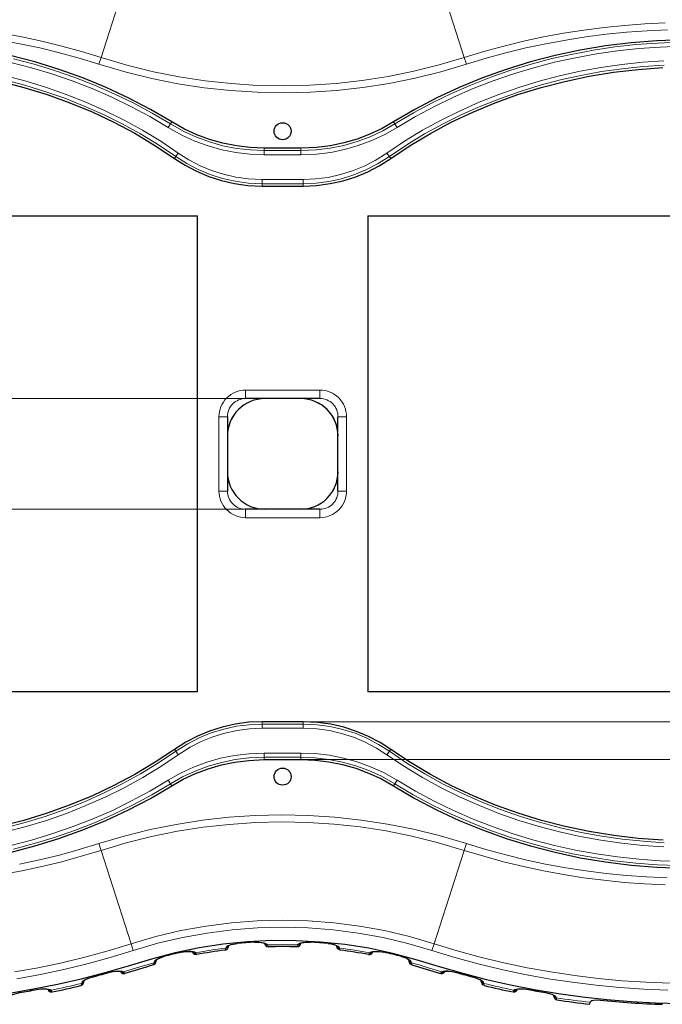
# Model space of a CAD drawing. Header units: millimetres. Extents: x 0 to 594, y 0 to 840.
# Tile 28 of 33: x 216 to 292, y 663 to 779. Entities that reach past the tile are written whole.
import ezdxf

# ---------------------------------------------------------------- set-up
doc = ezdxf.new("R2010")
doc.units = ezdxf.units.MM
doc.styles.add('Default', font='txt')
doc.dimstyles.new('ISO', dxfattribs={"dimtxt": 3.5, "dimasz": 4.375, "dimexe": 2.1, "dimexo": 1.05, "dimgap": 1.75, "dimtad": 1, "dimdsep": 46, "dimtxsty": 'Default', "dimblk": 'CLOSED', "dimcen": 0.09, "dimclrt": 13, "dimadec": 0, "dimazin": 0, "dimtfac": 0.4, "dimtdec": 3, "dimtofl": 0, "dimtmove": 0, "dimatfit": 3, "dimldrblk": 'CLOSED', "dimfxl": 0, "dimtolj": 1, "dimarcsym": 0})

# ---------------------------------------------------------------- blocks, each defined once
blk = doc.blocks.new('_CLOSED')
at = {"color": 0, "linetype": 'ByBlock', "lineweight": -2}
for p, q in [((-1, 0.166667), (0, 0)), ((-1, 0.166667), (-1, -0.166667)), ((0, 0), (-1, -0.166667)), ((0, 0), (-1, 0))]:
    blk.add_line(p, q, dxfattribs=at)
blk = doc.blocks.new('*D54')
at = {"color": 0, "linetype": 'Continuous', "lineweight": -2}
for p, q in [((245.92, 734.31), (85.5, 734.31)), ((87.6, 729.94), (87.6, 725.69)), ((245.92, 721.31), (85.5, 721.31))]:
    blk.add_line(p, q, dxfattribs=at)
at = {"layer": 'Defpoints', "color": 0}
for p in [(246.97, 734.31), (87.6, 721.31), (246.97, 721.31)]:
    blk.add_point(p, dxfattribs=at)
at = {"color": 0, "lineweight": -2, "xscale": 4.375, "yscale": 4.375, "zscale": 4.375}
for p, rotation in [((87.6, 734.31), 90), ((87.6, 721.31), 270)]:
    blk.add_blockref('_CLOSED', p, dxfattribs=dict(at, rotation=rotation))
at = {"color": 0, "lineweight": 0, "insert": (84.1, 727.81), "char_height": 3.5, "attachment_point": 5, "rotation": 90, "style": 'Default'}
blk.add_mtext('\\A1;13', dxfattribs=at)
blk = doc.blocks.new('*D55')
at = {"color": 0, "linetype": 'Continuous', "lineweight": -2}
for p, q in [((430.69, 700.68), (430.69, 705.06)), ((248.01, 696.31), (432.79, 696.31)), ((248.01, 691.85), (432.79, 691.85)), ((430.69, 691.85), (430.69, 674.63)), ((430.69, 687.48), (430.69, 683.1))]:
    blk.add_line(p, q, dxfattribs=at)
at = {"layer": 'Defpoints', "color": 0}
for p in [(246.96, 696.31), (246.96, 691.85), (430.69, 691.85)]:
    blk.add_point(p, dxfattribs=at)
at = {"color": 0, "lineweight": -2, "xscale": 4.375, "yscale": 4.375, "zscale": 4.375}
for p, rotation in [((430.69, 696.31), 269.9998606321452), ((430.69, 691.85), 89.9998606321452)]:
    blk.add_blockref('_CLOSED', p, dxfattribs=dict(at, rotation=rotation))
at = {"color": 0, "lineweight": 0, "insert": (427.19, 680.05), "char_height": 3.5, "attachment_point": 5, "rotation": 89.9999, "style": 'Default'}
blk.add_mtext('\\A1;4.5', dxfattribs=at)
blk = doc.blocks.new('d', base_point=(0, 335.18))
at = {"color": 0, "linetype": 'Continuous', "lineweight": 0}
for p, q in [((225.61, 774.44), (229.15, 785.43)), ((268.32, 774.44), (264.78, 785.43)), ((225.61, 774.44), (225.35, 773.65)), ((268.32, 774.44), (268.57, 773.65)), ((233.92, 766.86), (233.77, 766.62)), ((260.01, 766.86), (260.15, 766.62)), ((233.51, 766.2), (233.77, 766.62)), ((260.41, 766.2), (260.15, 766.62)), ((234.69, 763.2), (234.41, 762.79)), ((244.8, 763.77), (244.8, 763.49)), ((249.12, 763.49), (244.8, 763.49)), ((244.8, 763), (244.8, 763.49)), ((249.12, 763.77), (249.12, 763.49)), ((249.12, 763), (249.12, 763.49)), ((259.23, 763.2), (259.51, 762.79)), ((234.25, 762.57), (234.41, 762.79)), ((249.12, 763), (244.8, 763)), ((259.68, 762.57), (259.51, 762.79)), ((244.55, 760.09), (249.37, 760.09)), ((244.55, 760.09), (244.55, 759.59)), ((249.37, 760.09), (249.37, 759.59)), ((244.55, 759.59), (249.37, 759.59)), ((244.55, 759.31), (244.55, 759.59)), ((249.37, 759.31), (249.37, 759.59)), ((251.34, 735.31), (242.6, 735.31)), ((242.6, 735.31), (242.6, 734.31)), ((251.34, 735.31), (251.34, 734.31)), ((239.47, 732.18), (239.47, 723.44)), ((239.47, 732.18), (240.47, 732.18)), ((254.47, 732.18), (253.47, 732.18)), ((254.47, 723.44), (254.47, 732.18)), ((239.47, 723.44), (240.47, 723.44)), ((254.47, 723.44), (253.47, 723.44)), ((242.6, 720.31), (242.6, 721.31)), ((251.34, 720.31), (251.34, 721.31)), ((251.34, 720.31), (242.6, 720.31)), ((244.55, 696.31), (244.55, 696.03)), ((249.37, 696.03), (244.55, 696.03)), ((244.55, 695.54), (244.55, 696.03)), ((249.37, 696.31), (249.37, 696.03)), ((249.37, 695.54), (249.37, 696.03)), ((249.37, 695.54), (244.55, 695.54)), ((234.25, 693.06), (234.41, 692.83)), ((234.69, 692.43), (234.41, 692.83)), ((244.8, 692.62), (249.12, 692.62)), ((244.8, 692.62), (244.8, 692.13)), ((249.12, 692.62), (249.12, 692.13)), ((259.23, 692.43), (259.51, 692.83)), ((259.68, 693.06), (259.51, 692.83)), ((244.8, 692.13), (249.12, 692.13)), ((244.8, 691.85), (244.8, 692.13)), ((249.12, 691.85), (249.12, 692.13)), ((233.51, 689.42), (233.77, 689)), ((260.41, 689.42), (260.15, 689)), ((233.92, 688.77), (233.77, 689)), ((260.01, 688.77), (260.15, 689)), ((225.61, 681.18), (225.35, 681.97)), ((225.61, 681.18), (229.15, 670.19)), ((268.32, 681.18), (264.78, 670.19)), ((268.32, 681.18), (268.57, 681.97)), ((229.4, 669.4), (229.15, 670.19)), ((240.28, 669.72), (240.27, 669.68)), ((241.61, 670.24), (241.61, 670.23)), ((243.68, 670.4), (243.68, 670.39)), ((245.21, 670.03), (245.2, 670.06)), ((248.72, 670.06), (248.71, 670.03)), ((250.24, 670.4), (250.24, 670.39)), ((252.32, 670.24), (252.32, 670.23)), ((253.64, 669.72), (253.65, 669.68)), ((264.52, 669.4), (264.78, 670.19)), ((231.86, 668.07), (231.84, 667.96)), ((262.07, 668.07), (262.09, 667.97)), ((218.07, 664.82), (218.07, 664.82)), ((223.34, 665.63), (223.32, 665.54)), ((270.58, 665.63), (270.6, 665.54)), ((275.85, 664.83), (275.85, 664.82)), ((216.04, 664.46), (216.05, 664.46)), ((277.88, 664.46), (277.88, 664.46)), ((279.12, 663.9), (279.13, 663.84))]:
    blk.add_line(p, q, dxfattribs=at)
at = {"color": 0, "linetype": 'Continuous', "lineweight": 30}
for p, q in [((249.12, 763.77), (244.8, 763.77)), ((244.55, 759.31), (249.37, 759.31)), ((176.97, 755.81), (236.97, 755.81)), ((236.97, 699.81), (236.97, 755.81)), ((256.97, 755.81), (256.97, 699.81)), ((256.97, 755.81), (316.97, 755.81)), ((251.34, 734.31), (242.6, 734.31)), ((240.47, 732.18), (240.47, 723.44)), ((253.47, 723.44), (253.47, 732.18)), ((251.34, 721.31), (242.6, 721.31)), ((236.97, 699.81), (176.97, 699.81)), ((316.97, 699.81), (256.97, 699.81)), ((249.37, 696.31), (244.55, 696.31)), ((244.8, 691.85), (249.12, 691.85)), ((232.13, 668.32), (232.12, 668.27)), ((236.4, 669.23), (236.4, 669.23)), ((261.79, 668.33), (261.8, 668.27)), ((223.63, 665.89), (223.62, 665.85)), ((270.29, 665.89), (270.3, 665.85)), ((219.4, 664.82), (219.4, 664.83)), ((283.13, 663.3), (283.14, 663.37))]:
    blk.add_line(p, q, dxfattribs=at)
for points in [[(293.66, 663.14), (290.79, 663.21), (287.93, 663.37), (285.07, 663.6), (282.22, 663.91), (279.38, 664.31), (276.55, 664.78), (273.74, 665.33), (270.94, 665.96), (268.17, 666.7), (265.42, 667.5), (262.67, 668.31), (259.9, 669.06), (257.09, 669.66), (254.26, 670.11), (251.41, 670.4), (248.55, 670.56), (245.68, 670.57), (242.82, 670.43), (239.96, 670.14), (237.13, 669.72), (234.32, 669.13), (231.55, 668.39), (228.8, 667.58), (226.05, 666.78), (223.27, 666.04), (220.48, 665.39), (217.67, 664.84), (214.84, 664.36)], [(233.92, 766.86), (231.43, 768.32), (228.86, 769.67), (226.21, 770.91), (223.48, 772.03), (220.69, 773.04), (217.84, 773.92), (214.94, 774.67)], [(214.91, 680.94), (217.81, 681.7), (220.66, 682.58), (223.46, 683.58), (226.19, 684.7), (228.84, 685.94), (231.42, 687.3), (233.92, 688.77)], [(260.01, 688.77), (262.49, 687.3), (265.07, 685.95), (267.72, 684.71), (270.45, 683.59), (273.24, 682.58), (276.1, 681.7), (279, 680.95), (281.95, 680.32), (284.93, 679.82), (287.94, 679.45), (290.97, 679.21), (294.01, 679.1)], [(294, 776.52), (290.96, 776.41), (287.94, 776.17), (284.93, 775.8), (281.95, 775.3), (279, 774.68), (276.1, 773.92), (273.25, 773.04), (270.45, 772.04), (267.73, 770.92), (265.08, 769.68), (262.5, 768.33), (260.01, 766.86)], [(234.25, 693.06), (231.97, 691.54), (229.59, 690.12), (227.13, 688.81), (224.59, 687.61), (221.97, 686.52), (219.29, 685.56), (216.55, 684.71), (213.76, 683.99)], [(213.73, 771.64), (216.52, 770.92), (219.26, 770.08), (221.94, 769.11), (224.56, 768.03), (227.1, 766.83), (229.57, 765.52), (231.94, 764.1), (234.25, 762.57)], [(259.68, 762.57), (261.95, 764.09), (264.33, 765.51), (266.79, 766.82), (269.33, 768.02), (271.95, 769.1), (274.63, 770.07), (277.37, 770.91), (280.16, 771.63), (282.99, 772.23), (285.86, 772.7), (288.75, 773.04), (291.66, 773.25)], [(291.69, 682.37), (288.78, 682.58), (285.89, 682.92), (283.02, 683.39), (280.19, 683.98), (277.4, 684.7), (274.66, 685.55), (271.98, 686.51), (269.36, 687.6), (266.82, 688.79), (264.36, 690.1), (261.98, 691.52), (259.68, 693.06)], [(244.8, 763.77), (243.16, 763.84), (241.53, 764.03), (239.93, 764.35), (238.37, 764.79), (236.87, 765.35), (235.42, 766.01), (233.92, 766.86)], [(260.01, 766.86), (258.65, 766.09), (257.21, 765.41), (255.72, 764.84), (254.16, 764.39), (252.57, 764.06), (250.94, 763.85), (249.12, 763.77)], [(234.25, 762.57), (235.51, 761.76), (236.85, 761.05), (238.27, 760.45), (239.76, 759.97), (241.29, 759.61), (242.86, 759.39), (244.55, 759.31)], [(249.37, 759.31), (250.96, 759.39), (252.53, 759.6), (254.07, 759.94), (255.56, 760.41), (256.98, 761), (258.33, 761.71), (259.68, 762.57)], [(244.55, 696.31), (242.96, 696.24), (241.39, 696.03), (239.85, 695.68), (238.37, 695.21), (236.94, 694.62), (235.59, 693.92), (234.25, 693.06)], [(259.68, 693.06), (258.41, 693.87), (257.07, 694.58), (255.65, 695.18), (254.16, 695.66), (252.63, 696.01), (251.06, 696.23), (249.37, 696.31)], [(233.92, 688.77), (235.27, 689.54), (236.71, 690.21), (238.21, 690.78), (239.76, 691.23), (241.35, 691.57), (242.98, 691.77), (244.8, 691.85)], [(249.12, 691.85), (250.77, 691.79), (252.39, 691.59), (253.99, 691.27), (255.55, 690.83), (257.06, 690.28), (258.5, 689.62), (260.01, 688.77)], [(240.19, 669.44), (240.37, 669.51), (240.48, 669.61), (240.53, 669.69), (240.56, 669.76), (240.58, 669.82), (240.6, 669.88), (240.61, 669.96)], [(240.59, 669.94), (240.62, 669.97), (240.72, 670.02), (240.89, 670.09), (241.15, 670.16), (241.61, 670.23)], [(243.68, 670.39), (244.11, 670.39), (244.43, 670.36), (244.66, 670.31), (244.8, 670.27), (244.86, 670.23)], [(244.83, 670.26), (244.84, 670.2), (244.87, 670.14), (244.9, 670.07), (244.95, 669.99), (245.06, 669.89), (245.29, 669.83)], [(248.63, 669.83), (248.83, 669.87), (248.95, 669.97), (249.02, 670.05), (249.05, 670.12), (249.07, 670.18), (249.09, 670.26)], [(249.06, 670.23), (249.1, 670.26), (249.23, 670.31), (249.44, 670.35), (249.75, 670.39), (250.24, 670.39)], [(252.32, 670.23), (252.68, 670.18), (252.97, 670.11), (253.16, 670.04), (253.28, 669.98), (253.33, 669.94)], [(253.73, 669.44), (253.55, 669.51), (253.44, 669.61), (253.39, 669.69), (253.36, 669.76), (253.34, 669.82), (253.33, 669.89), (253.31, 669.96)], [(231.75, 667.7), (231.92, 667.8), (232.01, 667.9), (232.05, 667.98), (232.07, 668.05), (232.09, 668.12), (232.11, 668.19), (232.12, 668.27)], [(232.12, 668.31), (232.16, 668.35), (232.3, 668.44), (232.56, 668.56), (232.98, 668.7)], [(235.05, 669.21), (235.53, 669.29), (235.9, 669.3), (236.16, 669.29), (236.33, 669.26), (236.4, 669.23)], [(236.36, 669.25), (236.38, 669.19), (236.42, 669.13), (236.49, 669.04), (236.61, 668.96), (236.86, 668.93)], [(257.07, 668.93), (257.26, 668.94), (257.4, 669.01), (257.49, 669.1), (257.53, 669.17), (257.57, 669.25)], [(257.52, 669.23), (257.58, 669.25), (257.74, 669.29), (257.99, 669.3), (258.35, 669.29), (258.87, 669.21)], [(260.95, 668.7), (261.34, 668.57), (261.61, 668.45), (261.76, 668.36), (261.81, 668.31)], [(262.17, 667.71), (262, 667.8), (261.92, 667.9), (261.88, 667.98), (261.85, 668.05), (261.83, 668.12), (261.82, 668.19), (261.8, 668.27)], [(231.75, 667.7), (230.92, 667.46), (228.4, 666.7)], [(262.17, 667.71), (265.52, 666.71)], [(223.61, 665.87), (223.65, 665.91), (223.79, 666), (224.06, 666.12), (224.47, 666.25)], [(226.5, 666.81), (227, 666.92), (227.39, 666.97), (227.67, 666.98), (227.86, 666.96), (227.93, 666.94)], [(227.88, 666.95), (227.92, 666.88), (228, 666.79), (228.15, 666.7), (228.4, 666.7)], [(265.52, 666.71), (265.73, 666.7), (265.9, 666.77), (265.99, 666.87), (266.04, 666.96)], [(265.99, 666.94), (266.06, 666.96), (266.24, 666.98), (266.51, 666.98), (266.89, 666.93), (267.42, 666.81)], [(269.45, 666.25), (269.84, 666.12), (270.11, 666), (270.26, 665.91), (270.31, 665.87)], [(218.07, 664.82), (218.54, 664.88), (218.91, 664.9), (219.17, 664.88), (219.33, 664.85), (219.4, 664.82)], [(219.36, 664.84), (219.38, 664.78), (219.42, 664.72), (219.49, 664.63), (219.62, 664.55), (219.86, 664.53)], [(223.24, 665.28), (223.41, 665.38), (223.5, 665.48), (223.54, 665.56), (223.57, 665.63), (223.59, 665.7), (223.6, 665.77), (223.62, 665.85)], [(270.69, 665.28), (270.51, 665.38), (270.42, 665.48), (270.38, 665.56), (270.35, 665.63), (270.33, 665.69), (270.32, 665.76), (270.3, 665.85)], [(274.06, 664.53), (274.25, 664.53), (274.4, 664.61), (274.49, 664.69), (274.53, 664.76), (274.57, 664.84)], [(274.52, 664.82), (274.58, 664.85), (274.73, 664.88), (274.98, 664.9), (275.33, 664.89), (275.85, 664.82)], [(215.1, 664.13), (215.13, 664.16), (215.21, 664.21), (215.37, 664.28), (215.61, 664.36), (216.05, 664.46)], [(277.88, 664.46), (278.31, 664.36), (278.61, 664.26), (278.77, 664.17), (278.83, 664.13)], [(278.8, 664.15), (278.82, 664.08), (278.83, 664.01), (278.85, 663.94), (278.88, 663.88), (278.92, 663.8), (279.01, 663.7), (279.22, 663.6)], [(283.14, 663.37), (283.2, 663.44), (283.32, 663.51), (283.52, 663.56), (283.83, 663.59), (284.29, 663.57)], [(283.04, 663.09), (283.08, 663.12), (283.13, 663.3)]]:
    blk.add_lwpolyline(points, dxfattribs=at)
at = {"color": 0, "linetype": 'Continuous', "lineweight": 0}
for points in [[(229.4, 669.4), (226.7, 668.58), (223.98, 667.84), (221.24, 667.17), (218.48, 666.59), (215.71, 666.08)], [(229.15, 670.19), (226.45, 669.37), (223.72, 668.63), (220.98, 667.96), (218.21, 667.38), (215.43, 666.88)], [(292.25, 664.73), (289.43, 664.85), (286.62, 665.04), (283.81, 665.31), (281.01, 665.66), (278.22, 666.08), (275.45, 666.59), (272.69, 667.17), (269.94, 667.83), (267.22, 668.58), (264.52, 669.4)], [(292.54, 665.55), (289.72, 665.66), (286.9, 665.85), (284.09, 666.11), (281.28, 666.45), (278.49, 666.88), (275.71, 667.38), (272.95, 667.96), (270.2, 668.62), (267.48, 669.37), (264.78, 670.19)], [(225.61, 774.44), (223.31, 775.14), (220.99, 775.78), (218.65, 776.35), (216.3, 776.85), (213.94, 777.29)], [(213.93, 678.33), (216.29, 678.77), (218.64, 679.27), (220.98, 679.84), (223.29, 680.48), (225.61, 681.18)], [(268.32, 681.18), (270.61, 680.48), (272.93, 679.84), (275.27, 679.28), (277.62, 678.77), (279.98, 678.34), (282.35, 677.96), (284.74, 677.66), (287.13, 677.41), (289.52, 677.24), (291.92, 677.12)], [(291.94, 778.5), (289.54, 778.39), (287.14, 778.21), (284.75, 777.97), (282.37, 777.66), (279.99, 777.29), (277.63, 776.85), (275.28, 776.35), (272.95, 775.78), (270.63, 775.15), (268.32, 774.44)], [(225.35, 773.65), (223.05, 774.35), (220.74, 774.99), (218.4, 775.56), (216.05, 776.06), (213.68, 776.49)], [(216.03, 679.56), (218.38, 680.06), (220.72, 680.63), (223.04, 681.27), (225.35, 681.97)], [(268.57, 681.97), (270.87, 681.27), (273.19, 680.64), (275.52, 680.07), (277.87, 679.57), (280.24, 679.13), (282.61, 678.76), (285, 678.46), (287.39, 678.22), (289.79, 678.05), (292.19, 677.94)], [(292.21, 777.68), (289.81, 777.57), (287.41, 777.4), (285.02, 777.17), (282.63, 776.86), (280.26, 776.49), (277.89, 776.06), (275.54, 775.56), (273.2, 774.99), (270.88, 774.36), (268.57, 773.65)], [(233.77, 766.62), (231.61, 767.9), (229.4, 769.09), (227.14, 770.18), (224.85, 771.19), (222.51, 772.1), (220.14, 772.92), (217.75, 773.65), (215.32, 774.29)], [(215.3, 681.33), (217.73, 681.97), (220.12, 682.7), (222.49, 683.52), (224.83, 684.43), (227.13, 685.43), (229.38, 686.53), (231.59, 687.71), (233.77, 689)], [(260.15, 689), (262.31, 687.72), (264.52, 686.54), (266.78, 685.44), (269.08, 684.44), (271.41, 683.52), (273.78, 682.7), (276.18, 681.97), (278.6, 681.33), (281.05, 680.78), (283.51, 680.33), (285.99, 679.96), (288.48, 679.68), (290.98, 679.49), (293.48, 679.39)], [(293.5, 776.23), (291, 776.13), (288.5, 775.95), (286.01, 775.67), (283.53, 775.3), (281.07, 774.84), (278.62, 774.3), (276.2, 773.66), (273.8, 772.93), (271.43, 772.11), (269.09, 771.2), (266.8, 770.19), (264.54, 769.1), (262.33, 767.91), (260.15, 766.62)], [(233.51, 766.2), (231.34, 767.48), (229.13, 768.67), (226.87, 769.77), (224.56, 770.77), (222.22, 771.68), (219.84, 772.5), (217.43, 773.23), (215, 773.86)], [(214.99, 681.76), (217.42, 682.39), (219.83, 683.12), (222.21, 683.94), (224.55, 684.85), (226.86, 685.85), (229.12, 686.95), (231.34, 688.14), (233.51, 689.42)], [(260.41, 689.42), (262.58, 688.14), (264.79, 686.95), (267.06, 685.86), (269.36, 684.85), (271.7, 683.94), (274.08, 683.12), (276.49, 682.4), (278.92, 681.76), (281.38, 681.22), (283.85, 680.77), (286.34, 680.41), (288.84, 680.14), (291.35, 679.96), (293.86, 679.88)], [(293.87, 775.75), (291.36, 775.66), (288.85, 775.48), (286.35, 775.22), (283.86, 774.86), (281.39, 774.41), (278.93, 773.87), (276.5, 773.23), (274.09, 772.51), (271.71, 771.69), (269.37, 770.78), (267.06, 769.77), (264.8, 768.68), (262.59, 767.49), (260.41, 766.2)], [(234.69, 692.43), (232.63, 691.04), (230.51, 689.75), (228.33, 688.55), (226.11, 687.45), (223.84, 686.44), (221.53, 685.53), (219.18, 684.71), (216.81, 683.98), (214.41, 683.35)], [(214.4, 772.27), (216.8, 771.64), (219.18, 770.92), (221.52, 770.1), (223.83, 769.18), (226.1, 768.17), (228.33, 767.07), (230.5, 765.88), (232.63, 764.58), (234.69, 763.2)], [(234.41, 692.83), (232.36, 691.46), (230.26, 690.18), (228.1, 688.99), (225.9, 687.9), (223.65, 686.9), (221.36, 685.99), (219.03, 685.18), (216.68, 684.46), (214.29, 683.83)], [(214.27, 771.8), (216.65, 771.17), (219.01, 770.45), (221.34, 769.64), (223.63, 768.73), (225.88, 767.74), (228.09, 766.64), (230.24, 765.46), (232.35, 764.18), (234.41, 762.79)], [(268.57, 773.65), (265.58, 772.76), (262.55, 772.01), (259.49, 771.39), (256.4, 770.9), (253.3, 770.56), (250.19, 770.35), (247.07, 770.27), (243.95, 770.34), (240.83, 770.54), (237.73, 770.87), (234.64, 771.35), (231.58, 771.96), (228.55, 772.71), (225.35, 773.65)], [(268.32, 774.44), (265.36, 773.56), (262.37, 772.82), (259.35, 772.2), (256.3, 771.72), (253.24, 771.38), (250.16, 771.17), (247.08, 771.1), (243.99, 771.16), (240.92, 771.36), (237.85, 771.69), (234.8, 772.16), (231.78, 772.76), (228.78, 773.5), (225.61, 774.44)], [(259.23, 763.2), (261.29, 764.58), (263.41, 765.87), (265.59, 767.07), (267.82, 768.17), (270.08, 769.18), (272.39, 770.09), (274.74, 770.92), (277.11, 771.64), (279.51, 772.27), (281.94, 772.81), (284.38, 773.26), (286.84, 773.61), (289.31, 773.87), (291.79, 774.03)], [(291.8, 681.59), (289.32, 681.76), (286.85, 682.01), (284.39, 682.37), (281.95, 682.81), (279.52, 683.35), (277.12, 683.98), (274.74, 684.71), (272.4, 685.53), (270.09, 686.44), (267.82, 687.45), (265.6, 688.55), (263.42, 689.75), (261.3, 691.04), (259.23, 692.43)], [(259.51, 762.79), (261.56, 764.17), (263.66, 765.45), (265.82, 766.63), (268.02, 767.73), (270.27, 768.73), (272.56, 769.63), (274.89, 770.45), (277.25, 771.17), (279.63, 771.79), (282.04, 772.33), (284.46, 772.77), (286.9, 773.12), (289.35, 773.38), (291.81, 773.54)], [(291.83, 682.08), (289.37, 682.25), (286.92, 682.5), (284.48, 682.85), (282.06, 683.29), (279.65, 683.82), (277.27, 684.45), (274.91, 685.17), (272.59, 685.98), (270.29, 686.89), (268.04, 687.89), (265.84, 688.98), (263.68, 690.17), (261.58, 691.45), (259.51, 692.83)], [(244.8, 763), (243.12, 763.06), (241.46, 763.26), (239.81, 763.58), (238.2, 764.03), (236.62, 764.61), (235.1, 765.31), (233.51, 766.2)], [(244.8, 763.49), (243.17, 763.56), (241.54, 763.75), (239.94, 764.06), (238.36, 764.5), (236.83, 765.06), (235.34, 765.74), (233.77, 766.62)], [(260.15, 766.62), (258.73, 765.81), (257.25, 765.12), (255.72, 764.55), (254.15, 764.1), (252.55, 763.77), (250.92, 763.57), (249.12, 763.49)], [(260.41, 766.2), (258.96, 765.38), (257.44, 764.67), (255.86, 764.08), (254.25, 763.62), (252.61, 763.28), (250.94, 763.08), (249.12, 763)], [(234.69, 763.2), (235.94, 762.4), (237.25, 761.71), (238.61, 761.15), (240.02, 760.7), (241.46, 760.37), (242.92, 760.16), (244.55, 760.09)], [(249.37, 760.09), (250.84, 760.15), (252.31, 760.34), (253.75, 760.66), (255.17, 761.09), (256.54, 761.65), (257.85, 762.32), (259.23, 763.2)], [(234.41, 762.79), (235.69, 761.97), (237.04, 761.26), (238.45, 760.68), (239.9, 760.22), (241.39, 759.88), (242.9, 759.67), (244.55, 759.59)], [(249.37, 759.59), (250.89, 759.66), (252.4, 759.86), (253.89, 760.18), (255.35, 760.63), (256.76, 761.21), (258.12, 761.91), (259.51, 762.79)], [(244.55, 696.03), (243.03, 695.96), (241.52, 695.77), (240.03, 695.44), (238.57, 694.99), (237.16, 694.41), (235.8, 693.72), (234.41, 692.83)], [(259.51, 692.83), (258.23, 693.65), (256.88, 694.36), (255.47, 694.95), (254.02, 695.41), (252.53, 695.74), (251.02, 695.95), (249.37, 696.03)], [(244.55, 695.54), (243.08, 695.47), (241.61, 695.28), (240.17, 694.97), (238.76, 694.53), (237.39, 693.98), (236.07, 693.3), (234.69, 692.43)], [(259.23, 692.43), (257.99, 693.22), (256.68, 693.91), (255.31, 694.48), (253.9, 694.93), (252.46, 695.26), (251, 695.46), (249.37, 695.54)], [(233.51, 689.42), (234.97, 690.25), (236.49, 690.96), (238.06, 691.54), (239.67, 692.01), (241.31, 692.34), (242.98, 692.55), (244.8, 692.62)], [(249.12, 692.62), (250.8, 692.56), (252.46, 692.36), (254.11, 692.04), (255.72, 691.59), (257.3, 691.01), (258.82, 690.32), (260.41, 689.42)], [(233.77, 689), (235.19, 689.81), (236.67, 690.5), (238.2, 691.07), (239.77, 691.52), (241.38, 691.85), (243, 692.06), (244.8, 692.13)], [(249.12, 692.13), (250.76, 692.07), (252.38, 691.88), (253.98, 691.56), (255.56, 691.12), (257.1, 690.56), (258.58, 689.89), (260.15, 689)], [(225.35, 681.97), (228.34, 682.86), (231.37, 683.62), (234.43, 684.24), (237.52, 684.72), (240.62, 685.07), (243.73, 685.28), (246.86, 685.35), (249.98, 685.29), (253.09, 685.09), (256.19, 684.75), (259.28, 684.28), (262.34, 683.66), (265.37, 682.92), (268.57, 681.97)], [(225.61, 681.18), (228.56, 682.06), (231.55, 682.81), (234.58, 683.42), (237.62, 683.9), (240.69, 684.24), (243.76, 684.45), (246.85, 684.52), (249.93, 684.46), (253.01, 684.26), (256.07, 683.93), (259.12, 683.46), (262.14, 682.86), (265.14, 682.12), (268.32, 681.18)], [(264.78, 670.19), (261.88, 671.04), (258.94, 671.74), (255.98, 672.28), (252.99, 672.67), (249.98, 672.9), (246.96, 672.98), (243.95, 672.9), (240.94, 672.67), (237.95, 672.28), (234.98, 671.74), (232.05, 671.04), (229.15, 670.19)], [(264.52, 669.4), (261.67, 670.24), (258.78, 670.93), (255.86, 671.46), (252.91, 671.84), (249.95, 672.07), (246.98, 672.15), (244, 672.07), (241.04, 671.84), (238.09, 671.46), (235.17, 670.93), (232.28, 670.25), (229.4, 669.4)], [(240.19, 669.44), (240.22, 669.48), (240.27, 669.68)], [(240.28, 669.72), (240.32, 669.8), (240.41, 669.89), (240.56, 669.98), (240.78, 670.07), (241.09, 670.16), (241.61, 670.24)], [(243.68, 670.4), (244.15, 670.4), (244.52, 670.36), (244.8, 670.3), (244.99, 670.23), (245.13, 670.15), (245.2, 670.06)], [(245.29, 669.83), (245.26, 669.86), (245.21, 670.03)], [(248.63, 669.83), (248.66, 669.86), (248.71, 670.03)], [(248.72, 670.06), (248.78, 670.14), (248.9, 670.22), (249.08, 670.29), (249.34, 670.35), (249.7, 670.4), (250.24, 670.4)], [(252.32, 670.24), (252.74, 670.18), (253.07, 670.09), (253.31, 670), (253.48, 669.91), (253.58, 669.82), (253.64, 669.72)], [(253.73, 669.44), (253.7, 669.49), (253.65, 669.68)], [(231.86, 668.07), (231.9, 668.16), (232.01, 668.28), (232.2, 668.4), (232.5, 668.55), (232.98, 668.7)], [(235.05, 669.21), (235.51, 669.29), (235.9, 669.32), (236.21, 669.31), (236.44, 669.28), (236.61, 669.23), (236.74, 669.14)], [(236.86, 668.93), (236.84, 668.94), (236.78, 669.07)], [(257.07, 668.93), (257.09, 668.94), (257.14, 669.07)], [(257.18, 669.14), (257.31, 669.22), (257.54, 669.28), (257.86, 669.32), (258.3, 669.3), (258.87, 669.21)], [(260.95, 668.7), (261.37, 668.57), (261.69, 668.42), (261.89, 668.29), (262.01, 668.18), (262.07, 668.07)], [(231.84, 667.96), (230.89, 667.69), (229.89, 667.39), (228.25, 666.9)], [(231.75, 667.7), (231.79, 667.75), (231.84, 667.96)], [(262.17, 667.71), (262.14, 667.76), (262.09, 667.97)], [(262.09, 667.97), (263, 667.7), (263.95, 667.42), (265.67, 666.9)], [(223.34, 665.63), (223.39, 665.73), (223.5, 665.84), (223.7, 665.97), (224, 666.11), (224.47, 666.26)], [(226.5, 666.81), (226.96, 666.92), (227.35, 666.98), (227.67, 667), (227.91, 666.99), (228.1, 666.96), (228.25, 666.9)], [(228.4, 666.7), (228.38, 666.7), (228.33, 666.81)], [(265.52, 666.71), (265.54, 666.71), (265.59, 666.82)], [(265.67, 666.9), (265.82, 666.97), (266.07, 667), (266.4, 667), (266.85, 666.95), (267.42, 666.82)], [(269.45, 666.26), (269.88, 666.12), (270.2, 665.98), (270.41, 665.85), (270.53, 665.74), (270.58, 665.63)], [(218.07, 664.82), (218.54, 664.89), (218.92, 664.91), (219.22, 664.9), (219.45, 664.86), (219.62, 664.81), (219.75, 664.73)], [(223.24, 665.28), (223.27, 665.33), (223.32, 665.54)], [(270.69, 665.28), (270.65, 665.33), (270.6, 665.54)], [(274.18, 664.73), (274.27, 664.8), (274.43, 664.85), (274.64, 664.89), (274.92, 664.91), (275.28, 664.9), (275.85, 664.83)], [(219.86, 664.53), (219.84, 664.53), (219.79, 664.66)], [(274.06, 664.53), (274.08, 664.53), (274.13, 664.66)], [(277.88, 664.46), (278.36, 664.36), (278.71, 664.23), (278.94, 664.11), (279.07, 664.01), (279.12, 663.9)], [(279.22, 663.6), (279.18, 663.64), (279.13, 663.84)]]:
    blk.add_lwpolyline(points, dxfattribs=at)
at = {"color": 0, "linetype": 'Continuous', "lineweight": 30}
for centre in [(246.96, 765.77), (246.96, 689.85)]:
    blk.add_circle(centre, 1, dxfattribs=at)
at = {"color": 0, "linetype": 'Continuous', "lineweight": 0}
for centre, radius, start, end in [((242.6, 732.18), 3.13, 89.9339, 180.0661), ((242.6, 732.19), 2.13, 89.8083, 180.1917), ((244.85, 729.94), 4.38, 89.9056, 180.0944), ((249.1, 729.94), 4.38, 359.9056, 90.0944), ((251.34, 732.18), 3.13, 359.9339, 90.0661), ((251.35, 732.19), 2.13, 359.8083, 90.1917), ((244.85, 725.69), 4.38, 179.9056, 270.0944), ((249.1, 725.69), 4.38, 269.9056, 0.0944), ((242.6, 723.44), 3.13, 179.9339, 270.0661), ((242.6, 723.44), 2.13, 179.8083, 270.1917), ((251.35, 723.44), 2.13, 269.8083, 0.1917), ((251.34, 723.44), 3.13, 269.9339, 0.0661), ((246.49, 617.12), 52.93, 96.744, 100.6135), ((240.24, 670.11), 0.395, 275.9194, 337.1366), ((247.08, 612.74), 57.75, 93.3768, 95.4415), ((245.19, 670.45), 0.395, 211.3194, 272.7132), ((246.96, 615.38), 54.71, 88.1604, 91.8405), ((248.74, 670.45), 0.395, 267.2973, 328.7355), ((246.85, 612.77), 57.72, 84.5663, 86.6322), ((253.68, 670.11), 0.395, 202.8697, 264.0597), ((247.45, 617.48), 52.57, 79.3382, 83.2345), ((247, 616.15), 54.39, 102.6893, 104.9388), ((236.71, 669.46), 0.399, 213.1, 280.8783), ((236.66, 669.52), 0.391, 227.4505, 282.0366), ((236.63, 669.02), 0.165, 16.5473, 45.4729), ((257.21, 669.46), 0.399, 259.0747, 326.8637), ((257.3, 669.02), 0.165, 134.5035, 163.4621), ((257.26, 669.52), 0.391, 257.9159, 312.5145), ((246.22, 612.93), 57.69, 75.2046, 77.3259), ((197.64, 767.92), 105.15, 284.784, 285.9278), ((228.22, 667.19), 0.4, 217.8577, 286.5609), ((228.13, 667.27), 0.388, 237.6412, 288.0195), ((228.17, 666.75), 0.175, 21.6203, 60.1899), ((265.71, 667.2), 0.4, 253.3158, 322.0651), ((265.75, 666.75), 0.174, 119.7886, 158.4366), ((294.32, 760.14), 97.13, 253.9229, 255.1623), ((198.53, 768.61), 105.61, 279.5475, 280.6631), ((219.71, 665.06), 0.399, 213.3432, 281.7759), ((219.66, 665.12), 0.391, 227.6277, 282.8551), ((201.49, 754.17), 91.28, 281.5364, 283.8377), ((219.63, 664.62), 0.163, 16.6827, 45.8782), ((292.29, 753.77), 90.86, 256.1879, 258.4997), ((274.21, 665.06), 0.399, 258.2593, 326.6501), ((274.29, 664.62), 0.163, 134.1338, 163.3108), ((274.26, 665.12), 0.391, 257.1817, 312.349), ((295.55, 769.41), 106.42, 259.3355, 260.4425), ((294.66, 763.9), 101.25, 261.1765, 263.4592)]:
    blk.add_arc(centre, radius, start, end, dxfattribs=at)
at = {"color": 0, "linetype": 'Continuous', "lineweight": 30}
for centre, radius, start, end in [((244.85, 729.93), 4.38, 89.9551, 180.0449), ((249.09, 729.93), 4.38, 359.9551, 90.0449), ((244.85, 725.69), 4.38, 179.9538, 270.0462), ((249.09, 725.69), 4.38, 269.9538, 0.0462), ((246.51, 617), 52.82, 96.8714, 100.5281), ((247.08, 612.75), 57.75, 93.3768, 95.4414), ((246.96, 615.3), 54.56, 88.251, 91.7517), ((246.85, 612.78), 57.71, 84.5663, 86.6321), ((247.42, 617.26), 52.56, 79.4281, 83.1027), ((247, 616.14), 54.39, 102.6903, 104.9395), ((246.22, 612.93), 57.68, 75.2042, 77.3252), ((197.64, 767.92), 105.15, 284.7836, 285.9276), ((294.32, 760.13), 97.12, 253.9232, 255.1628), ((198.53, 768.61), 105.62, 279.5475, 280.6631), ((201.48, 754.23), 91.57, 281.5807, 283.7435), ((292.13, 753.09), 90.39, 256.2746, 258.4656), ((295.55, 769.42), 106.44, 259.3354, 260.4425), ((294.68, 764), 101.58, 261.2468, 263.4201), ((294.94, 766.56), 103.54, 264.0951, 268.1581)]:
    blk.add_arc(centre, radius, start, end, dxfattribs=at)
at = {"color": 0, "linetype": 'Continuous', "lineweight": 0}
for centre, major_axis, ratio, start_param, end_param in [((240.23, 670.07), (-0.393, 0.075), 0.983309, 1.873563, 3.052647), ((245.2, 670.43), (-0.391, -0.082), 0.985922, 0.257584, 1.397911), ((248.72, 670.43), (-0.391, 0.082), 0.985921, 1.743813, 2.884616), ((231.73, 668.34), (-0.394, 0.071), 0.981268, 2.019288, 3.2669), ((232.87, 669.08), (0.103, -0.387), 0.013793, 6.108731, 6.457649), ((234.96, 669.6), (0.087, -0.39), 0.01255, 6.108647, 6.457724), ((223.23, 665.92), (-0.393, 0.072), 0.981782, 1.988842, 3.239892), ((224.37, 666.64), (0.102, -0.387), 0.009706, 6.108667, 6.457705), ((226.39, 667.19), (0.11, -0.385), 0.006242, 6.109137, 6.457677)]:
    blk.add_ellipse(centre, major_axis=major_axis, ratio=ratio, start_param=start_param, end_param=end_param, dxfattribs=at)
at = {"color": 0, "linetype": 'Continuous', "lineweight": 0, "extrusion": (0, 0, -1)}
for centre, major_axis, ratio, start_param, end_param in [((253.69, 670.07), (0.393, 0.075), 0.983299, 1.873877, 3.052354), ((231.75, 668.45), (0.394, -0.071), 0.981272, 0.147382, 1.122284), ((258.96, 669.6), (-0.087, -0.39), 0.012402, 6.108684, 6.457687), ((261.05, 669.09), (-0.102, -0.387), 0.008888, 6.108782, 6.457578), ((262.17, 668.45), (0.394, 0.071), 0.981335, 2.016405, 2.993644), ((262.19, 668.35), (0.394, 0.071), 0.981331, 2.016384, 3.266444), ((265.78, 667.28), (0.222, -0.333), 0.974724, 0.020365, 0.890135), ((267.53, 667.19), (-0.11, -0.384), 0.011334, 6.108677, 6.457694), ((269.55, 666.64), (-0.102, -0.387), 0.011241, 6.108659, 6.457722), ((223.25, 666.02), (0.393, -0.072), 0.981779, 0.158655, 1.15277), ((270.69, 665.92), (0.393, 0.072), 0.981786, 1.988513, 3.240412), ((270.68, 666.02), (0.393, 0.072), 0.981782, 1.988493, 2.984019), ((279.19, 664.23), (0.393, 0.075), 0.982936, 1.907357, 3.124318), ((279.18, 664.29), (0.393, 0.075), 0.982935, 1.907351, 2.953302)]:
    blk.add_ellipse(centre, major_axis=major_axis, ratio=ratio, start_param=start_param, end_param=end_param, dxfattribs=at)
at = {"color": 0, "linetype": 'Continuous', "lineweight": 0}
for base, p1, p2, angle, picture, middle in [((87.6, 721.31), (246.97, 734.31), (246.97, 721.31), 270, '*D54', (87.6, 727.81)), ((430.69, 691.85), (246.96, 696.31), (246.96, 691.85), 269.9999, '*D55', (430.69, 680.05))]:
    dim = blk.add_linear_dim(base=base, p1=p1, p2=p2, angle=angle, dimstyle='ISO', override={"dimjust": 0, "dimdec": 1, "dimpost": '<>', "dimse1": 0, "dimse2": 0, "dimclrt": 0, "dimtmove": 0}, dxfattribs=at)
    dim.commit()
    dim.dimension.update_dxf_attribs({"geometry": picture, "text_midpoint": middle, "dimtype": 161})

msp = doc.modelspace()

# ---------------------------------------------------------------- block references
at = {"color": 72, "linetype": 'Continuous', "lineweight": 0}
msp.add_blockref('d', (0, 335.18), dxfattribs=at)

doc.saveas('drawing.dxf')
